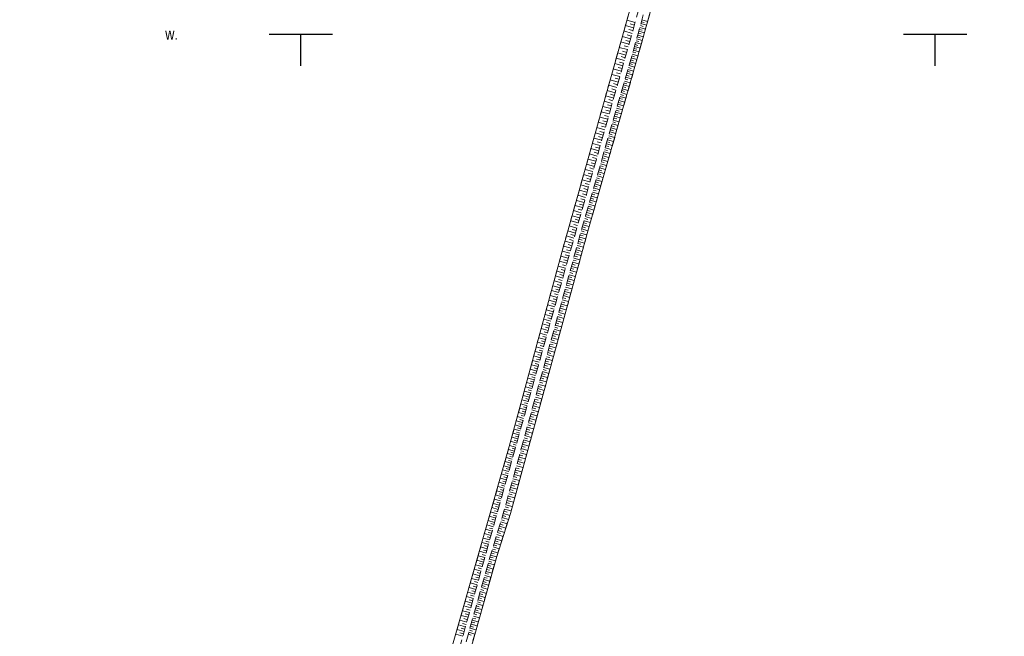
# Model space of a CAD drawing. Header units: metres. Extents: x 5548743 to 5556416, y 5707500 to 5714000.
# Tile 95 of 203: x 5552756 to 5552911, y 5711405 to 5711502. Entities that reach past the tile are written whole.
import ezdxf

# ---------------------------------------------------------------- set-up
doc = ezdxf.new("R2010")
doc.units = ezdxf.units.M
doc.header["$MEASUREMENT"] = 0
doc.linetypes.add('1.5_0.75', pattern=[2.25, 1.5, -0.75])
doc.layers.get('0').update_dxf_attribs({"color": 2, "linetype": 'CONTINUOUS', "lineweight": 5})
for name, color, linetype in [('000 Inne (niezydentyfikowane)', 7, 'CONTINUOUS'), ('skarpa nieumocniona', 7, 'CONTINUOUS'), ('woda stojąca', 7, 'CONTINUOUS'), ('woda stojąca-Atr103', 7, 'CONTINUOUS'), ('Wstawianie ramki sekcyjnej z opisem', 7, 'CONTINUOUS')]:
    doc.layers.add(name, color=color, linetype=linetype)
doc.styles.get("Standard").update_dxf_attribs({"font": 'Working1250', "width": 0.75})

# ---------------------------------------------------------------- blocks, each defined once
blk = doc.blocks.new('RAMKA1000K')
at = {"color": 0}
for p, q in [((0, 495), (0, 500)), ((0, 500), (5, 500)), ((95, 500), (105, 500)), ((100, 495), (100, 500)), ((795, 500), (800, 500)), ((800, 495), (800, 500))]:
    blk.add_line(p, q, dxfattribs=at)

msp = doc.modelspace()

# ---------------------------------------------------------------- linework, layer by layer
at = {"layer": '000 Inne (niezydentyfikowane)', "color": 252, "linetype": 'Continuous', "lineweight": 18, "flags": 128}
for points in [[(5552852.71, 5711501.83), (5552851.41, 5711502.2)], [(5552853.77, 5711502.24), (5552854.67, 5711501.99)], [(5552852.46, 5711500.97), (5552851.17, 5711501.34)], [(5552852.34, 5711500.54), (5552851.69, 5711500.72)], [(5552852.58, 5711501.4), (5552851.94, 5711501.59)], [(5552853.36, 5711500.74), (5552853.81, 5711500.61)], [(5552853.44, 5711501.04), (5552854.34, 5711500.79)], [(5552853.53, 5711501.34), (5552853.98, 5711501.21)], [(5552853.61, 5711501.64), (5552854.51, 5711501.39)], [(5552853.69, 5711501.94), (5552854.14, 5711501.81)], [(5552851.97, 5711499.25), (5552850.69, 5711499.62)], [(5552852.22, 5711500.11), (5552850.93, 5711500.48)], [(5552852.1, 5711499.68), (5552851.45, 5711499.86)], [(5552852.94, 5711499.24), (5552853.84, 5711498.98)], [(5552853.03, 5711499.54), (5552853.48, 5711499.41)], [(5552853.11, 5711499.84), (5552854.01, 5711499.58)], [(5552853.2, 5711500.14), (5552853.65, 5711500.01)], [(5552853.28, 5711500.44), (5552854.18, 5711500.19)], [(5552851.49, 5711497.54), (5552850.2, 5711497.9)], [(5552851.73, 5711498.39), (5552850.44, 5711498.76)], [(5552851.61, 5711497.96), (5552850.97, 5711498.15)], [(5552851.85, 5711498.82), (5552851.21, 5711499)], [(5552852.51, 5711497.74), (5552852.96, 5711497.61)], [(5552852.59, 5711498.04), (5552853.5, 5711497.78)], [(5552852.68, 5711498.34), (5552853.13, 5711498.21)], [(5552852.77, 5711498.64), (5552853.67, 5711498.38)], [(5552852.85, 5711498.94), (5552853.3, 5711498.81)], [(5552851, 5711495.83), (5552849.73, 5711496.19)], [(5552851.25, 5711496.68), (5552849.96, 5711497.05)], [(5552851.13, 5711496.26), (5552850.49, 5711496.44)], [(5552851.37, 5711497.11), (5552850.73, 5711497.29)], [(5552852.07, 5711496.23), (5552852.98, 5711495.97)], [(5552852.16, 5711496.54), (5552852.61, 5711496.41)], [(5552852.25, 5711496.84), (5552853.15, 5711496.58)], [(5552852.33, 5711497.14), (5552852.79, 5711497.01)], [(5552852.42, 5711497.44), (5552853.32, 5711497.18)], [(5552850.52, 5711494.13), (5552849.25, 5711494.49)], [(5552850.76, 5711494.98), (5552849.49, 5711495.34)], [(5552850.64, 5711494.55), (5552850.01, 5711494.73)], [(5552850.88, 5711495.4), (5552850.25, 5711495.58)], [(5552851.55, 5711494.42), (5552852.46, 5711494.16)], [(5552851.64, 5711494.72), (5552852.09, 5711494.59)], [(5552851.72, 5711495.03), (5552852.63, 5711494.76)], [(5552851.81, 5711495.33), (5552852.27, 5711495.2)], [(5552851.9, 5711495.63), (5552852.81, 5711495.37)], [(5552851.99, 5711495.93), (5552852.44, 5711495.8)], [(5552850.28, 5711493.28), (5552849.01, 5711493.64)], [(5552850.16, 5711492.86), (5552849.53, 5711493.04)], [(5552850.4, 5711493.7), (5552849.77, 5711493.89)], [(5552851.11, 5711492.9), (5552851.57, 5711492.77)], [(5552851.2, 5711493.2), (5552852.11, 5711492.94)], [(5552851.29, 5711493.51), (5552851.74, 5711493.38)], [(5552851.37, 5711493.81), (5552852.29, 5711493.55)], [(5552851.46, 5711494.12), (5552851.92, 5711493.98)], [(5552849.8, 5711491.59), (5552848.54, 5711491.95)], [(5552850.04, 5711492.43), (5552848.77, 5711492.79)], [(5552849.68, 5711491.17), (5552849.05, 5711491.35)], [(5552849.92, 5711492.01), (5552849.29, 5711492.19)], [(5552850.67, 5711491.37), (5552851.59, 5711491.11)], [(5552850.76, 5711491.68), (5552851.22, 5711491.55)], [(5552850.85, 5711491.98), (5552851.76, 5711491.72)], [(5552850.94, 5711492.29), (5552851.39, 5711492.16)], [(5552851.02, 5711492.59), (5552851.94, 5711492.33)], [(5552849.33, 5711489.91), (5552848.06, 5711490.26)], [(5552849.56, 5711490.75), (5552848.3, 5711491.11)], [(5552849.44, 5711490.33), (5552848.81, 5711490.51)], [(5552850.23, 5711489.84), (5552850.69, 5711489.71)], [(5552850.32, 5711490.15), (5552851.24, 5711489.88)], [(5552850.41, 5711490.45), (5552850.87, 5711490.32)], [(5552850.49, 5711490.76), (5552851.41, 5711490.49)], [(5552850.58, 5711491.07), (5552851.04, 5711490.93)], [(5552848.85, 5711488.23), (5552847.59, 5711488.58)], [(5552849.09, 5711489.07), (5552847.83, 5711489.42)], [(5552848.97, 5711488.65), (5552848.34, 5711488.83)], [(5552849.21, 5711489.49), (5552848.58, 5711489.66)], [(5552849.78, 5711488.3), (5552850.71, 5711488.03)], [(5552849.87, 5711488.61), (5552850.34, 5711488.47)], [(5552849.96, 5711488.92), (5552850.89, 5711488.65)], [(5552850.05, 5711489.22), (5552850.51, 5711489.09)], [(5552850.14, 5711489.53), (5552851.06, 5711489.26)], [(5552848.38, 5711486.56), (5552847.13, 5711486.91)], [(5552848.61, 5711487.39), (5552847.36, 5711487.75)], [(5552848.5, 5711486.97), (5552847.87, 5711487.15)], [(5552848.73, 5711487.81), (5552848.1, 5711487.99)], [(5552849.34, 5711486.75), (5552849.8, 5711486.62)], [(5552849.43, 5711487.06), (5552850.36, 5711486.79)], [(5552849.52, 5711487.37), (5552849.98, 5711487.24)], [(5552849.61, 5711487.68), (5552850.53, 5711487.41)], [(5552849.69, 5711487.99), (5552850.16, 5711487.86)], [(5552847.91, 5711484.89), (5552846.66, 5711485.25)], [(5552848.14, 5711485.72), (5552846.89, 5711486.08)], [(5552848.02, 5711485.31), (5552847.4, 5711485.49)], [(5552848.26, 5711486.14), (5552847.63, 5711486.32)], [(5552848.89, 5711485.2), (5552849.82, 5711484.93)], [(5552848.98, 5711485.51), (5552849.45, 5711485.37)], [(5552849.07, 5711485.82), (5552850, 5711485.55)], [(5552849.16, 5711486.13), (5552849.62, 5711486)], [(5552849.25, 5711486.44), (5552850.18, 5711486.17)], [(5552847.44, 5711483.24), (5552846.19, 5711483.59)], [(5552847.67, 5711484.06), (5552846.43, 5711484.42)], [(5552847.55, 5711483.65), (5552846.93, 5711483.83)], [(5552847.79, 5711484.48), (5552847.16, 5711484.65)], [(5552848.44, 5711483.63), (5552848.91, 5711483.5)], [(5552848.53, 5711483.95), (5552849.47, 5711483.68)], [(5552848.62, 5711484.26), (5552849.09, 5711484.12)], [(5552848.71, 5711484.57), (5552849.65, 5711484.3)], [(5552848.8, 5711484.88), (5552849.27, 5711484.75)], [(5552847.2, 5711482.41), (5552845.96, 5711482.76)], [(5552847.08, 5711482), (5552846.46, 5711482.17)], [(5552847.32, 5711482.82), (5552846.7, 5711483)], [(5552847.99, 5711482.07), (5552848.93, 5711481.79)], [(5552848.08, 5711482.38), (5552848.55, 5711482.24)], [(5552848.17, 5711482.69), (5552849.11, 5711482.42)], [(5552848.26, 5711483.01), (5552848.73, 5711482.87)], [(5552848.35, 5711483.32), (5552849.29, 5711483.05)], [(5552846.73, 5711480.76), (5552845.5, 5711481.11)], [(5552846.97, 5711481.58), (5552845.73, 5711481.94)], [(5552846.62, 5711480.35), (5552846, 5711480.53)], [(5552846.85, 5711481.17), (5552846.23, 5711481.35)], [(5552847.53, 5711480.49), (5552848, 5711480.35)], [(5552847.62, 5711480.81), (5552848.57, 5711480.53)], [(5552847.71, 5711481.12), (5552848.19, 5711480.99)], [(5552847.8, 5711481.44), (5552848.75, 5711481.16)], [(5552847.89, 5711481.75), (5552848.37, 5711481.62)], [(5552846.27, 5711479.12), (5552845.04, 5711479.47)], [(5552846.5, 5711479.94), (5552845.27, 5711480.29)], [(5552846.15, 5711478.71), (5552845.54, 5711478.88)], [(5552846.38, 5711479.53), (5552845.77, 5711479.7)], [(5552847.07, 5711478.91), (5552848.03, 5711478.63)], [(5552847.17, 5711479.23), (5552847.64, 5711479.09)], [(5552847.26, 5711479.54), (5552848.21, 5711479.27)], [(5552847.35, 5711479.86), (5552847.82, 5711479.72)], [(5552847.44, 5711480.17), (5552848.39, 5711479.9)], [(5552845.81, 5711477.48), (5552844.58, 5711477.83)], [(5552846.04, 5711478.3), (5552844.81, 5711478.65)], [(5552845.92, 5711477.89), (5552845.31, 5711478.07)], [(5552846.62, 5711477.32), (5552847.09, 5711477.18)], [(5552846.71, 5711477.64), (5552847.66, 5711477.36)], [(5552846.8, 5711477.96), (5552847.28, 5711477.82)], [(5552846.89, 5711478.27), (5552847.84, 5711478)], [(5552846.98, 5711478.59), (5552847.46, 5711478.45)], [(5552845.34, 5711475.86), (5552844.12, 5711476.2)], [(5552845.57, 5711476.67), (5552844.35, 5711477.02)], [(5552845.46, 5711476.26), (5552844.85, 5711476.44)], [(5552845.69, 5711477.08), (5552845.08, 5711477.25)], [(5552846.25, 5711476.04), (5552846.73, 5711475.9)], [(5552846.34, 5711476.36), (5552847.3, 5711476.08)], [(5552846.43, 5711476.68), (5552846.91, 5711476.54)], [(5552846.52, 5711477), (5552847.48, 5711476.72)], [(5552844.88, 5711474.23), (5552843.67, 5711474.58)], [(5552845.11, 5711475.04), (5552843.9, 5711475.39)], [(5552845, 5711474.64), (5552844.39, 5711474.81)], [(5552845.23, 5711475.45), (5552844.62, 5711475.62)], [(5552845.78, 5711474.44), (5552846.75, 5711474.16)], [(5552845.88, 5711474.76), (5552846.36, 5711474.62)], [(5552845.97, 5711475.08), (5552846.93, 5711474.8)], [(5552846.06, 5711475.4), (5552846.54, 5711475.26)], [(5552846.15, 5711475.72), (5552847.12, 5711475.44)], [(5552844.43, 5711472.62), (5552843.22, 5711472.96)], [(5552844.65, 5711473.42), (5552843.44, 5711473.77)], [(5552844.54, 5711473.02), (5552843.93, 5711473.19)], [(5552844.77, 5711473.83), (5552844.16, 5711474)], [(5552845.32, 5711472.83), (5552845.8, 5711472.69)], [(5552845.41, 5711473.15), (5552846.38, 5711472.87)], [(5552845.51, 5711473.47), (5552845.99, 5711473.34)], [(5552845.6, 5711473.8), (5552846.56, 5711473.52)], [(5552845.69, 5711474.12), (5552846.17, 5711473.98)], [(5552843.97, 5711471.01), (5552842.76, 5711471.35)], [(5552844.2, 5711471.81), (5552842.99, 5711472.15)], [(5552844.08, 5711471.41), (5552843.48, 5711471.58)], [(5552844.31, 5711472.21), (5552843.71, 5711472.39)], [(5552844.85, 5711471.21), (5552845.83, 5711470.93)], [(5552844.95, 5711471.54), (5552845.43, 5711471.4)], [(5552845.04, 5711471.86), (5552846.01, 5711471.58)], [(5552845.13, 5711472.18), (5552845.62, 5711472.04)], [(5552845.23, 5711472.51), (5552846.2, 5711472.23)], [(5552843.52, 5711469.4), (5552842.31, 5711469.75)], [(5552843.74, 5711470.21), (5552842.54, 5711470.55)], [(5552843.63, 5711469.81), (5552843.03, 5711469.98)], [(5552843.86, 5711470.61), (5552843.25, 5711470.78)], [(5552844.38, 5711469.59), (5552844.87, 5711469.45)], [(5552844.48, 5711469.91), (5552845.45, 5711469.63)], [(5552844.57, 5711470.24), (5552845.06, 5711470.1)], [(5552844.67, 5711470.56), (5552845.64, 5711470.28)], [(5552844.76, 5711470.89), (5552845.25, 5711470.75)], [(5552843.06, 5711467.81), (5552841.87, 5711468.15)], [(5552843.29, 5711468.61), (5552842.09, 5711468.95)], [(5552843.18, 5711468.21), (5552842.58, 5711468.38)], [(5552843.4, 5711469.01), (5552842.8, 5711469.18)], [(5552844.02, 5711468.28), (5552844.51, 5711468.15)], [(5552844.11, 5711468.61), (5552845.09, 5711468.34)], [(5552844.2, 5711468.94), (5552844.69, 5711468.8)], [(5552844.29, 5711469.26), (5552845.27, 5711468.98)], [(5552842.61, 5711466.22), (5552841.42, 5711466.56)], [(5552842.84, 5711467.01), (5552841.64, 5711467.35)], [(5552842.72, 5711466.61), (5552842.13, 5711466.78)], [(5552842.95, 5711467.41), (5552842.35, 5711467.58)], [(5552843.56, 5711466.64), (5552844.55, 5711466.37)], [(5552843.65, 5711466.97), (5552844.15, 5711466.84)], [(5552843.75, 5711467.3), (5552844.73, 5711467.03)], [(5552843.84, 5711467.63), (5552844.33, 5711467.49)], [(5552843.93, 5711467.96), (5552844.91, 5711467.68)], [(5552842.17, 5711464.63), (5552840.98, 5711464.96)], [(5552842.39, 5711465.42), (5552841.2, 5711465.76)], [(5552842.28, 5711465.03), (5552841.68, 5711465.19)], [(5552842.5, 5711465.82), (5552841.9, 5711465.99)], [(5552843.11, 5711465), (5552843.61, 5711464.87)], [(5552843.2, 5711465.33), (5552844.19, 5711465.06)], [(5552843.29, 5711465.66), (5552843.79, 5711465.52)], [(5552843.38, 5711465.99), (5552844.37, 5711465.72)], [(5552843.47, 5711466.32), (5552843.97, 5711466.18)], [(5552841.73, 5711463.07), (5552840.56, 5711463.39)], [(5552841.95, 5711463.85), (5552840.77, 5711464.18)], [(5552841.84, 5711463.46), (5552841.25, 5711463.62)], [(5552842.06, 5711464.24), (5552841.47, 5711464.41)], [(5552842.66, 5711463.36), (5552843.65, 5711463.09)], [(5552842.75, 5711463.69), (5552843.24, 5711463.55)], [(5552842.84, 5711464.02), (5552843.83, 5711463.75)], [(5552842.93, 5711464.35), (5552843.43, 5711464.21)], [(5552843.02, 5711464.67), (5552844.01, 5711464.4)], [(5552841.3, 5711461.51), (5552840.14, 5711461.84)], [(5552841.51, 5711462.29), (5552840.35, 5711462.61)], [(5552841.4, 5711461.9), (5552840.82, 5711462.06)], [(5552841.62, 5711462.68), (5552841.04, 5711462.84)], [(5552842.3, 5711462.04), (5552843.29, 5711461.77)], [(5552842.39, 5711462.37), (5552842.88, 5711462.23)], [(5552842.48, 5711462.7), (5552843.47, 5711462.43)], [(5552842.57, 5711463.03), (5552843.06, 5711462.89)], [(5552840.87, 5711459.98), (5552839.72, 5711460.3)], [(5552841.08, 5711460.74), (5552839.93, 5711461.07)], [(5552840.98, 5711460.36), (5552840.4, 5711460.52)], [(5552841.19, 5711461.13), (5552840.61, 5711461.29)], [(5552841.84, 5711460.39), (5552842.34, 5711460.26)], [(5552841.93, 5711460.72), (5552842.93, 5711460.45)], [(5552842.03, 5711461.05), (5552842.52, 5711460.92)], [(5552842.12, 5711461.38), (5552843.11, 5711461.11)], [(5552842.21, 5711461.71), (5552842.7, 5711461.58)], [(5552840.45, 5711458.46), (5552839.31, 5711458.78)], [(5552840.66, 5711459.22), (5552839.51, 5711459.54)], [(5552840.55, 5711458.84), (5552839.98, 5711459)], [(5552840.76, 5711459.6), (5552840.19, 5711459.76)], [(5552841.39, 5711458.74), (5552842.38, 5711458.47)], [(5552841.48, 5711459.07), (5552841.98, 5711458.93)], [(5552841.57, 5711459.4), (5552842.56, 5711459.13)], [(5552841.66, 5711459.73), (5552842.16, 5711459.59)], [(5552841.75, 5711460.06), (5552842.74, 5711459.79)], [(5552840.03, 5711456.95), (5552838.9, 5711457.27)], [(5552840.23, 5711457.7), (5552839.1, 5711458.02)], [(5552840.13, 5711457.33), (5552839.57, 5711457.49)], [(5552840.34, 5711458.08), (5552839.77, 5711458.24)], [(5552841.02, 5711457.42), (5552842.02, 5711457.14)], [(5552841.12, 5711457.75), (5552841.61, 5711457.61)], [(5552841.21, 5711458.08), (5552842.2, 5711457.8)], [(5552841.3, 5711458.41), (5552841.79, 5711458.27)], [(5552839.61, 5711455.46), (5552838.5, 5711455.77)], [(5552839.82, 5711456.21), (5552838.7, 5711456.52)], [(5552839.71, 5711455.83), (5552839.16, 5711455.99)], [(5552839.92, 5711456.58), (5552839.36, 5711456.74)], [(5552840.57, 5711455.76), (5552841.07, 5711455.62)], [(5552840.66, 5711456.09), (5552841.66, 5711455.82)], [(5552840.75, 5711456.42), (5552841.25, 5711456.28)], [(5552840.84, 5711456.75), (5552841.84, 5711456.48)], [(5552840.93, 5711457.08), (5552841.43, 5711456.95)], [(5552839.2, 5711453.99), (5552838.1, 5711454.3)], [(5552839.4, 5711454.72), (5552838.3, 5711455.03)], [(5552839.3, 5711454.36), (5552838.75, 5711454.51)], [(5552839.51, 5711455.09), (5552838.95, 5711455.25)], [(5552840.11, 5711454.1), (5552841.11, 5711453.82)], [(5552840.2, 5711454.43), (5552840.7, 5711454.29)], [(5552840.29, 5711454.76), (5552841.29, 5711454.49)], [(5552840.39, 5711455.09), (5552840.88, 5711454.96)], [(5552840.48, 5711455.43), (5552841.47, 5711455.15)], [(5552838.79, 5711452.53), (5552837.7, 5711452.83)], [(5552839, 5711453.26), (5552837.9, 5711453.56)], [(5552838.89, 5711452.89), (5552838.35, 5711453.05)], [(5552839.1, 5711453.62), (5552838.55, 5711453.78)], [(5552839.75, 5711452.77), (5552840.74, 5711452.49)], [(5552839.84, 5711453.1), (5552840.34, 5711452.96)], [(5552839.93, 5711453.43), (5552840.93, 5711453.16)], [(5552840.02, 5711453.77), (5552840.52, 5711453.63)], [(5552838.39, 5711451.08), (5552837.31, 5711451.39)], [(5552838.59, 5711451.81), (5552837.51, 5711452.11)], [(5552838.49, 5711451.44), (5552837.95, 5711451.6)], [(5552838.69, 5711452.17), (5552838.15, 5711452.32)], [(5552839.29, 5711451.1), (5552839.79, 5711450.96)], [(5552839.38, 5711451.43), (5552840.38, 5711451.16)], [(5552839.47, 5711451.77), (5552839.97, 5711451.63)], [(5552839.56, 5711452.1), (5552840.56, 5711451.83)], [(5552839.65, 5711452.43), (5552840.15, 5711452.3)], [(5552837.99, 5711449.65), (5552836.92, 5711449.95)], [(5552838.19, 5711450.37), (5552837.12, 5711450.67)], [(5552837.89, 5711449.3), (5552837.36, 5711449.45)], [(5552838.09, 5711450.01), (5552837.55, 5711450.16)], [(5552838.29, 5711450.73), (5552837.75, 5711450.88)], [(5552838.83, 5711449.43), (5552839.83, 5711449.16)], [(5552838.92, 5711449.77), (5552839.42, 5711449.63)], [(5552839.01, 5711450.1), (5552840.01, 5711449.82)], [(5552839.1, 5711450.43), (5552839.6, 5711450.3)], [(5552839.2, 5711450.77), (5552840.2, 5711450.49)], [(5552837.4, 5711447.54), (5552836.35, 5711447.83)], [(5552837.6, 5711448.24), (5552836.54, 5711448.53)], [(5552837.79, 5711448.95), (5552836.73, 5711449.24)], [(5552837.5, 5711447.89), (5552836.97, 5711448.03)], [(5552837.7, 5711448.59), (5552837.16, 5711448.74)], [(5552838.46, 5711448.1), (5552839.46, 5711447.82)], [(5552838.55, 5711448.43), (5552839.05, 5711448.29)], [(5552838.64, 5711448.76), (5552839.65, 5711448.49)], [(5552838.74, 5711449.1), (5552839.24, 5711448.96)], [(5552837.01, 5711446.14), (5552835.97, 5711446.43)], [(5552837.21, 5711446.84), (5552836.16, 5711447.13)], [(5552837.11, 5711446.49), (5552836.59, 5711446.64)], [(5552837.3, 5711447.19), (5552836.78, 5711447.33)], [(5552838, 5711446.42), (5552838.5, 5711446.28)], [(5552838.09, 5711446.76), (5552839.1, 5711446.48)], [(5552838.18, 5711447.09), (5552838.69, 5711446.95)], [(5552838.28, 5711447.43), (5552839.28, 5711447.15)], [(5552838.37, 5711447.76), (5552838.87, 5711447.62)], [(5552836.63, 5711444.76), (5552835.6, 5711445.05)], [(5552836.82, 5711445.45), (5552835.78, 5711445.74)], [(5552836.72, 5711445.11), (5552836.21, 5711445.25)], [(5552836.92, 5711445.8), (5552836.4, 5711445.94)], [(5552837.54, 5711444.74), (5552838.55, 5711444.47)], [(5552837.63, 5711445.08), (5552838.13, 5711444.94)], [(5552837.72, 5711445.42), (5552838.73, 5711445.14)], [(5552837.82, 5711445.75), (5552838.32, 5711445.61)], [(5552837.91, 5711446.09), (5552838.91, 5711445.81)], [(5552836.25, 5711443.4), (5552835.23, 5711443.68)], [(5552836.44, 5711444.08), (5552835.41, 5711444.37)], [(5552836.15, 5711443.06), (5552835.64, 5711443.2)], [(5552836.34, 5711443.74), (5552835.83, 5711443.88)], [(5552836.53, 5711444.42), (5552836.02, 5711444.56)], [(5552837.17, 5711443.4), (5552838.18, 5711443.12)], [(5552837.26, 5711443.74), (5552837.76, 5711443.6)], [(5552837.35, 5711444.07), (5552838.36, 5711443.8)], [(5552837.45, 5711444.41), (5552837.95, 5711444.27)], [(5552835.68, 5711441.38), (5552834.68, 5711441.66)], [(5552835.87, 5711442.05), (5552834.86, 5711442.33)], [(5552836.06, 5711442.72), (5552835.04, 5711443)], [(5552835.78, 5711441.71), (5552835.27, 5711441.85)], [(5552835.96, 5711442.38), (5552835.46, 5711442.52)], [(5552836.71, 5711441.72), (5552837.21, 5711441.58)], [(5552836.8, 5711442.06), (5552837.81, 5711441.78)], [(5552836.89, 5711442.39), (5552837.4, 5711442.25)], [(5552836.98, 5711442.73), (5552837.99, 5711442.45)], [(5552837.08, 5711443.07), (5552837.58, 5711442.93)], [(5552835.31, 5711440.04), (5552834.32, 5711440.32)], [(5552835.5, 5711440.71), (5552834.5, 5711440.99)], [(5552835.41, 5711440.38), (5552834.91, 5711440.51)], [(5552835.59, 5711441.04), (5552835.09, 5711441.18)], [(5552836.33, 5711440.37), (5552836.84, 5711440.23)], [(5552836.43, 5711440.71), (5552837.44, 5711440.43)], [(5552836.52, 5711441.05), (5552837.03, 5711440.91)], [(5552836.61, 5711441.38), (5552837.62, 5711441.1)], [(5552834.95, 5711438.73), (5552833.96, 5711439)], [(5552835.13, 5711439.38), (5552834.14, 5711439.66)], [(5552834.85, 5711438.4), (5552834.36, 5711438.54)], [(5552835.04, 5711439.05), (5552834.54, 5711439.19)], [(5552835.22, 5711439.71), (5552834.72, 5711439.85)], [(5552835.87, 5711438.68), (5552836.88, 5711438.4)], [(5552835.96, 5711439.02), (5552836.47, 5711438.88)], [(5552836.06, 5711439.36), (5552837.07, 5711439.08)], [(5552836.15, 5711439.7), (5552836.66, 5711439.56)], [(5552836.24, 5711440.03), (5552837.25, 5711439.76)], [(5552834.4, 5711436.78), (5552833.43, 5711437.05)], [(5552834.58, 5711437.42), (5552833.61, 5711437.69)], [(5552834.76, 5711438.07), (5552833.78, 5711438.35)], [(5552834.49, 5711437.1), (5552834.01, 5711437.23)], [(5552834.67, 5711437.75), (5552834.18, 5711437.88)], [(5552835.4, 5711436.99), (5552835.91, 5711436.85)], [(5552835.5, 5711437.33), (5552836.51, 5711437.05)], [(5552835.59, 5711437.67), (5552836.1, 5711437.53)], [(5552835.68, 5711438.01), (5552836.7, 5711437.73)], [(5552835.78, 5711438.35), (5552836.28, 5711438.21)], [(5552834.04, 5711435.49), (5552833.08, 5711435.76)], [(5552834.22, 5711436.13), (5552833.26, 5711436.4)], [(5552834.13, 5711435.81), (5552833.65, 5711435.95)], [(5552834.31, 5711436.45), (5552833.83, 5711436.59)], [(5552835.03, 5711435.64), (5552835.54, 5711435.5)], [(5552835.13, 5711435.98), (5552836.14, 5711435.7)], [(5552835.22, 5711436.32), (5552835.73, 5711436.18)], [(5552835.31, 5711436.66), (5552836.33, 5711436.38)], [(5552833.69, 5711434.22), (5552832.73, 5711434.48)], [(5552833.87, 5711434.85), (5552832.91, 5711435.12)], [(5552833.6, 5711433.9), (5552833.12, 5711434.03)], [(5552833.78, 5711434.53), (5552833.3, 5711434.67)], [(5552833.95, 5711435.17), (5552833.48, 5711435.31)], [(5552834.57, 5711433.94), (5552835.58, 5711433.66)], [(5552834.66, 5711434.28), (5552835.17, 5711434.14)], [(5552834.75, 5711434.62), (5552835.77, 5711434.34)], [(5552834.85, 5711434.96), (5552835.35, 5711434.82)], [(5552834.94, 5711435.3), (5552835.96, 5711435.02)], [(5552833.15, 5711432.29), (5552832.18, 5711432.56)], [(5552833.33, 5711432.93), (5552832.37, 5711433.2)], [(5552833.51, 5711433.57), (5552832.55, 5711433.84)], [(5552833.24, 5711432.61), (5552832.76, 5711432.74)], [(5552833.42, 5711433.25), (5552832.94, 5711433.39)], [(5552834.19, 5711432.58), (5552835.21, 5711432.3)], [(5552834.29, 5711432.92), (5552834.79, 5711432.78)], [(5552834.38, 5711433.26), (5552835.4, 5711432.98)], [(5552834.47, 5711433.6), (5552834.98, 5711433.46)], [(5552832.79, 5711430.99), (5552831.81, 5711431.26)], [(5552832.97, 5711431.64), (5552832, 5711431.91)], [(5552832.7, 5711430.66), (5552832.21, 5711430.8)], [(5552832.88, 5711431.31), (5552832.39, 5711431.45)], [(5552833.06, 5711431.96), (5552832.57, 5711432.1)], [(5552833.72, 5711430.88), (5552834.23, 5711430.74)], [(5552833.82, 5711431.22), (5552834.84, 5711430.94)], [(5552833.91, 5711431.56), (5552834.42, 5711431.42)], [(5552834, 5711431.9), (5552835.03, 5711431.62)], [(5552834.1, 5711432.24), (5552834.61, 5711432.1)], [(5552832.24, 5711429.02), (5552831.25, 5711429.3)], [(5552832.42, 5711429.68), (5552831.44, 5711429.95)], [(5552832.61, 5711430.33), (5552831.63, 5711430.61)], [(5552832.33, 5711429.35), (5552831.84, 5711429.49)], [(5552832.52, 5711430.01), (5552832.02, 5711430.14)], [(5552833.35, 5711429.52), (5552833.86, 5711429.38)], [(5552833.44, 5711429.86), (5552834.47, 5711429.58)], [(5552833.54, 5711430.2), (5552834.05, 5711430.06)], [(5552833.63, 5711430.54), (5552834.65, 5711430.26)], [(5552831.87, 5711427.7), (5552830.87, 5711427.97)], [(5552832.06, 5711428.36), (5552831.06, 5711428.64)], [(5552831.96, 5711428.03), (5552831.47, 5711428.17)], [(5552832.15, 5711428.69), (5552831.65, 5711428.83)], [(5552832.88, 5711427.81), (5552833.9, 5711427.53)], [(5552832.97, 5711428.16), (5552833.48, 5711428.01)], [(5552833.07, 5711428.5), (5552834.09, 5711428.21)], [(5552833.16, 5711428.84), (5552833.67, 5711428.7)], [(5552833.25, 5711429.18), (5552834.28, 5711428.9)], [(5552831.5, 5711426.36), (5552830.49, 5711426.64)], [(5552831.69, 5711427.03), (5552830.69, 5711427.31)], [(5552831.41, 5711426.02), (5552830.9, 5711426.16)], [(5552831.59, 5711426.69), (5552831.09, 5711426.83)], [(5552831.78, 5711427.36), (5552831.28, 5711427.5)], [(5552832.5, 5711426.45), (5552833.53, 5711426.16)], [(5552832.6, 5711426.79), (5552833.11, 5711426.65)], [(5552832.69, 5711427.13), (5552833.72, 5711426.85)], [(5552832.78, 5711427.47), (5552833.3, 5711427.33)], [(5552830.93, 5711424.34), (5552829.92, 5711424.62)], [(5552831.12, 5711425.01), (5552830.11, 5711425.3)], [(5552831.31, 5711425.69), (5552830.3, 5711425.97)], [(5552831.03, 5711424.68), (5552830.52, 5711424.82)], [(5552831.22, 5711425.35), (5552830.71, 5711425.49)], [(5552832.03, 5711424.73), (5552832.55, 5711424.59)], [(5552832.13, 5711425.08), (5552833.15, 5711424.79)], [(5552832.22, 5711425.42), (5552832.73, 5711425.28)], [(5552832.31, 5711425.76), (5552833.34, 5711425.48)], [(5552832.41, 5711426.1), (5552832.92, 5711425.96)], [(5552830.56, 5711422.97), (5552829.53, 5711423.26)], [(5552830.75, 5711423.66), (5552829.73, 5711423.94)], [(5552830.65, 5711423.32), (5552830.14, 5711423.46)], [(5552830.84, 5711424), (5552830.33, 5711424.14)], [(5552831.51, 5711423.04), (5552832.52, 5711422.73)], [(5552831.62, 5711423.38), (5552832.12, 5711423.22)], [(5552831.72, 5711423.72), (5552832.73, 5711423.41)], [(5552831.82, 5711424.06), (5552832.33, 5711423.9)], [(5552831.93, 5711424.39), (5552832.95, 5711424.08)], [(5552830.17, 5711421.6), (5552829.14, 5711421.89)], [(5552830.36, 5711422.29), (5552829.34, 5711422.58)], [(5552830.27, 5711421.95), (5552829.75, 5711422.09)], [(5552830.46, 5711422.63), (5552829.95, 5711422.78)], [(5552831.1, 5711421.71), (5552832.09, 5711421.4)], [(5552831.2, 5711422.04), (5552831.7, 5711421.89)], [(5552831.31, 5711422.37), (5552832.3, 5711422.07)], [(5552831.41, 5711422.71), (5552831.91, 5711422.55)], [(5552829.79, 5711420.22), (5552828.75, 5711420.51)], [(5552829.98, 5711420.91), (5552828.94, 5711421.2)], [(5552829.69, 5711419.87), (5552829.17, 5711420.02)], [(5552829.88, 5711420.57), (5552829.36, 5711420.71)], [(5552830.08, 5711421.26), (5552829.56, 5711421.4)], [(5552830.6, 5711420.07), (5552831.09, 5711419.92)], [(5552830.7, 5711420.39), (5552831.68, 5711420.09)], [(5552830.8, 5711420.72), (5552831.29, 5711420.57)], [(5552830.9, 5711421.05), (5552831.88, 5711420.75)], [(5552831, 5711421.38), (5552831.49, 5711421.23)], [(5552829.2, 5711418.12), (5552828.15, 5711418.42)], [(5552829.4, 5711418.82), (5552828.35, 5711419.12)], [(5552829.59, 5711419.52), (5552828.55, 5711419.81)], [(5552829.3, 5711418.47), (5552828.78, 5711418.62)], [(5552829.5, 5711419.17), (5552828.97, 5711419.32)], [(5552830.1, 5711418.45), (5552831.06, 5711418.16)], [(5552830.2, 5711418.77), (5552830.68, 5711418.63)], [(5552830.3, 5711419.1), (5552831.26, 5711418.8)], [(5552830.4, 5711419.42), (5552830.88, 5711419.27)], [(5552830.5, 5711419.74), (5552831.47, 5711419.44)], [(5552828.81, 5711416.71), (5552827.75, 5711417.01)], [(5552829.01, 5711417.42), (5552827.95, 5711417.71)], [(5552828.91, 5711417.06), (5552828.38, 5711417.21)], [(5552829.1, 5711417.77), (5552828.58, 5711417.92)], [(5552829.64, 5711416.85), (5552830.12, 5711416.72)], [(5552829.73, 5711417.17), (5552830.69, 5711416.9)], [(5552829.82, 5711417.49), (5552830.3, 5711417.36)], [(5552829.91, 5711417.81), (5552830.86, 5711417.52)], [(5552830.01, 5711418.13), (5552830.48, 5711417.99)], [(5552828.41, 5711415.29), (5552827.34, 5711415.59)], [(5552828.61, 5711416), (5552827.55, 5711416.3)], [(5552828.51, 5711415.64), (5552827.98, 5711415.79)], [(5552828.71, 5711416.36), (5552828.18, 5711416.5)], [(5552829.19, 5711415.25), (5552830.15, 5711414.98)], [(5552829.28, 5711415.57), (5552829.76, 5711415.44)], [(5552829.37, 5711415.89), (5552830.33, 5711415.62)], [(5552829.46, 5711416.21), (5552829.94, 5711416.08)], [(5552829.55, 5711416.53), (5552830.51, 5711416.26)], [(5552828.01, 5711413.85), (5552826.93, 5711414.15)], [(5552828.21, 5711414.57), (5552827.14, 5711414.87)], [(5552828.11, 5711414.21), (5552827.58, 5711414.36)], [(5552828.31, 5711414.93), (5552827.78, 5711415.08)], [(5552828.83, 5711413.97), (5552829.79, 5711413.7)], [(5552828.92, 5711414.29), (5552829.4, 5711414.16)], [(5552829.01, 5711414.61), (5552829.97, 5711414.34)], [(5552829.1, 5711414.93), (5552829.58, 5711414.8)], [(5552827.61, 5711412.41), (5552826.52, 5711412.71)], [(5552827.81, 5711413.13), (5552826.73, 5711413.43)], [(5552827.51, 5711412.05), (5552826.96, 5711412.2)], [(5552827.71, 5711412.77), (5552827.17, 5711412.92)], [(5552827.91, 5711413.49), (5552827.37, 5711413.64)], [(5552828.37, 5711412.37), (5552828.86, 5711412.24)], [(5552828.46, 5711412.69), (5552829.43, 5711412.42)], [(5552828.55, 5711413.01), (5552829.04, 5711412.88)], [(5552828.65, 5711413.33), (5552829.61, 5711413.06)], [(5552828.74, 5711413.65), (5552829.22, 5711413.52)], [(5552827.2, 5711410.95), (5552826.11, 5711411.26)], [(5552827.41, 5711411.68), (5552826.32, 5711411.99)], [(5552827.1, 5711410.59), (5552826.55, 5711410.74)], [(5552827.31, 5711411.32), (5552826.76, 5711411.47)], [(5552827.92, 5711410.77), (5552828.88, 5711410.5)], [(5552828.01, 5711411.09), (5552828.49, 5711410.96)], [(5552828.1, 5711411.41), (5552829.07, 5711411.14)], [(5552828.19, 5711411.73), (5552828.67, 5711411.6)], [(5552828.28, 5711412.05), (5552829.25, 5711411.78)], [(5552826.59, 5711408.74), (5552825.48, 5711409.05)], [(5552826.79, 5711409.48), (5552825.69, 5711409.79)], [(5552827, 5711410.22), (5552825.9, 5711410.53)], [(5552826.69, 5711409.11), (5552826.14, 5711409.27)], [(5552826.9, 5711409.85), (5552826.35, 5711410)], [(5552827.47, 5711409.17), (5552827.95, 5711409.03)], [(5552827.56, 5711409.49), (5552828.52, 5711409.22)], [(5552827.65, 5711409.81), (5552828.13, 5711409.67)], [(5552827.74, 5711410.13), (5552828.7, 5711409.86)], [(5552827.83, 5711410.45), (5552828.31, 5711410.31)], [(5552826.17, 5711407.26), (5552825.06, 5711407.57)], [(5552826.38, 5711408), (5552825.27, 5711408.31)], [(5552826.28, 5711407.63), (5552825.72, 5711407.79)], [(5552826.49, 5711408.37), (5552825.93, 5711408.53)], [(5552827.02, 5711407.57), (5552827.98, 5711407.3)], [(5552827.11, 5711407.89), (5552827.59, 5711407.75)], [(5552827.2, 5711408.21), (5552828.16, 5711407.94)], [(5552827.29, 5711408.53), (5552827.77, 5711408.39)], [(5552827.38, 5711408.85), (5552828.34, 5711408.58)], [(5552825.76, 5711405.76), (5552824.63, 5711406.07)], [(5552825.97, 5711406.51), (5552824.84, 5711406.82)], [(5552825.86, 5711406.14), (5552825.3, 5711406.29)], [(5552826.07, 5711406.89), (5552825.51, 5711407.04)], [(5552826.57, 5711405.96), (5552827.05, 5711405.83)], [(5552826.66, 5711406.28), (5552827.62, 5711406.01)], [(5552826.75, 5711406.6), (5552827.23, 5711406.47)], [(5552826.84, 5711406.93), (5552827.8, 5711406.65)], [(5552826.93, 5711407.25), (5552827.41, 5711407.11)], [(5552825.55, 5711405.01), (5552824.42, 5711405.32)], [(5552825.65, 5711405.38), (5552825.09, 5711405.54)], [(5552826.39, 5711405.32), (5552826.87, 5711405.19)], [(5552826.48, 5711405.64), (5552827.44, 5711405.37)]]:
    msp.add_lwpolyline(points, dxfattribs=at)
at = {"layer": 'skarpa nieumocniona', "color": 252, "linetype": '1.5_0.75', "lineweight": 18, "flags": 128}
for points in [[(5552883.59, 5711613.87), (5552879.91, 5711596.95), (5552872.8, 5711571.38), (5552862.72, 5711534.76), (5552853.12, 5711499.86), (5552844.18, 5711468.88), (5552832.03, 5711424.73), (5552829.9, 5711417.79), (5552817.6, 5711374.1), (5552818.6, 5711373.95), (5552830.88, 5711417.59), (5552833.04, 5711424.38), (5552845.14, 5711468.53), (5552854.03, 5711499.65), (5552863.66, 5711534.6), (5552873.57, 5711571.15), (5552880.83, 5711597.59), (5552883.99, 5711611.24), (5552885.16, 5711613.08)], [(5552883.59, 5711613.87), (5552879.91, 5711596.95), (5552872.8, 5711571.38), (5552862.72, 5711534.76), (5552853.12, 5711499.86), (5552844.18, 5711468.88), (5552832.03, 5711424.73), (5552829.9, 5711417.79), (5552817.6, 5711374.1), (5552818.6, 5711373.95), (5552830.88, 5711417.59), (5552833.04, 5711424.38), (5552845.14, 5711468.53), (5552854.03, 5711499.65), (5552863.66, 5711534.6), (5552873.57, 5711571.15), (5552880.83, 5711597.59), (5552883.99, 5711611.24), (5552885.16, 5711613.08)], [(5552841.2, 5711465.77), (5552832.87, 5711434.97), (5552815.62, 5711374.47), (5552816.98, 5711374.27), (5552842.38, 5711465.4), (5552857.28, 5711517.97), (5552878.98, 5711597.96), (5552880.05, 5711602.4), (5552878.9, 5711602.6), (5552878.72, 5711601.82), (5552878.62, 5711601.37), (5552878.44, 5711600.62), (5552873.6, 5711582.86), (5552855.91, 5711518.26)], [(5552841.2, 5711465.77), (5552832.87, 5711434.97), (5552815.62, 5711374.47), (5552816.98, 5711374.27), (5552842.38, 5711465.4), (5552857.28, 5711517.97), (5552878.98, 5711597.96), (5552880.05, 5711602.4), (5552878.9, 5711602.6), (5552878.72, 5711601.82), (5552878.62, 5711601.37), (5552878.44, 5711600.62), (5552873.6, 5711582.86), (5552855.91, 5711518.26)]]:
    msp.add_lwpolyline(points, close=True, dxfattribs=at)
at = {"layer": 'woda stojąca', "color": 141, "linetype": 'Continuous', "lineweight": 18, "flags": 128}
msp.add_lwpolyline([(5552815.62, 5711374.47), (5552832.87, 5711434.97), (5552841.2, 5711465.77), (5552855.91, 5711518.26), (5552878.44, 5711600.62), (5552755.51, 5711627.85), (5552746.59, 5711608.01), (5552737.18, 5711585.8), (5552727.88, 5711559.92), (5552695.83, 5711469.66), (5552685.28, 5711430.17), (5552684.92, 5711424.88), (5552698.21, 5711401.31), (5552712.84, 5711386.28), (5552736.25, 5711377.76), (5552739.93, 5711370.53), (5552755.89, 5711371.71)], close=True, dxfattribs=at)
msp.add_lwpolyline([(5552863.66, 5711534.6), (5552854.03, 5711499.65), (5552845.14, 5711468.53), (5552833.04, 5711424.38), (5552830.88, 5711417.59), (5552818.6, 5711373.95), (5552855.76, 5711374.53), (5552890.46, 5711369.29), (5552903.42, 5711367.99), (5552948.29, 5711360.56), (5552947.11, 5711381.93), (5552954.97, 5711379.53), (5552962.12, 5711394.14), (5552987.8, 5711477.39), (5553009.3, 5711549.58)], dxfattribs=at)

# ---------------------------------------------------------------- block references
at = {"layer": 'Wstawianie ramki sekcyjnej z opisem', "color": 8, "linetype": 'Continuous', "lineweight": 5}
for p in [(5552000, 5711000), (5552000, 5711000), (5552000, 5711000), (5552000, 5711000), (5552800, 5711000), (5552800, 5711000), (5552800, 5711000), (5552800, 5711000)]:
    msp.add_blockref('RAMKA1000K', p, dxfattribs=at)

# ---------------------------------------------------------------- texts
at = {"layer": 'woda stojąca-Atr103', "color": 141, "width": 0.8}
msp.add_text('w.', height=1.875, dxfattribs=at).set_placement((5552778.64, 5711499.1))

doc.saveas('drawing.dxf')
